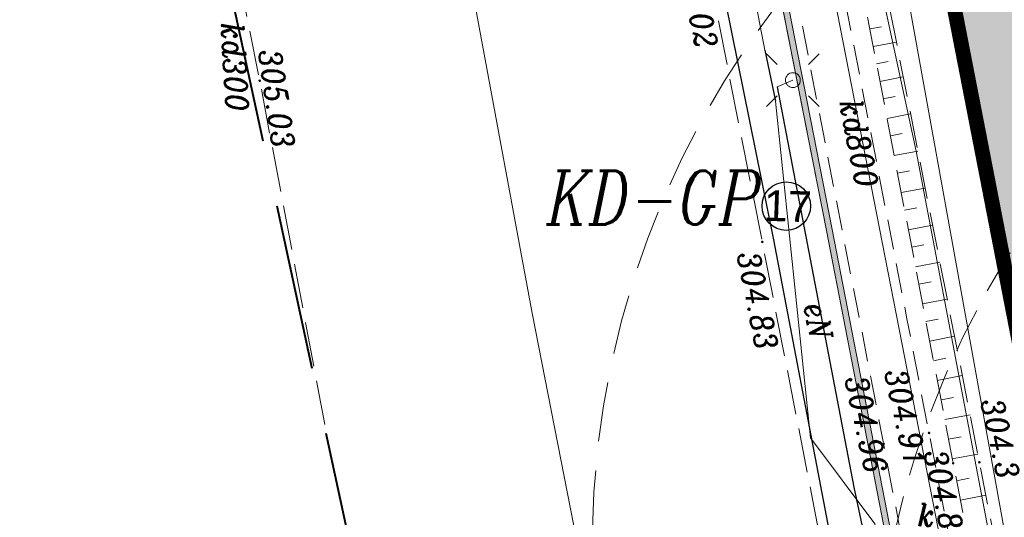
# Model space of a CAD drawing. Header units: metres. Extents: x 779 to 7046, y -512 to 9570.
# Tile 7 of 256: x 2139 to 2172, y -301 to -285. Entities that reach past the tile are written whole.
import ezdxf

# ---------------------------------------------------------------- set-up
doc = ezdxf.new("R2010")
doc.units = ezdxf.units.M
for name, pattern in [('0', [0]), ('1.5_0.5', [2, 1.5, -0.5]), ('BUBZ01-500', [1.75, 1.25, -0.5]), ('CENTER2', [1.125, 0.75, -0.125, 0.125, -0.125]), ('CIĄGłA', [0]), ('DASH', [0.75, 0.5, -0.25]), ('DASHEDX2', [38.1, 25.4, -12.7]), ('DGN Style 3', [7.83309, 5.595065, -2.238026]), ('mz1.0_0.5', [1.5, 1, -0.5])]:
    doc.linetypes.add(name, pattern=pattern)
for name, color, linetype, lineweight in [('219-działka ewidencyjna', 7, 'Continuous', 0), ('_a_obiekty', 250, 'Continuous', 30), ('AGP1_granica_opracow', 7, 'Continuous', 15), ('AGP1_HATCH', 7, 'Continuous', 5), ('AGP1_OPISY', 7, 'Continuous', 13), ('bariera drogowa ochronna (linia)', 7, 'Continuous', 0), ('BUBZ01', 7, 'Continuous', 0), ('BUBZ01_1', 7, 'Continuous', 0), ('chodnik (powierzchnia)', 7, 'Continuous', 0), ('ekran akustyczny (linia)', 7, 'Continuous', 0), ('jezdnia (powierzchnia)', 7, 'Continuous', 0), ('kanał technologiczny (linia)', 7, 'Continuous', 0), ('krawężnik (linia)', 7, 'Continuous', 0), ('latarnia (punkt)', 7, 'Continuous', 0), ('MPZP', 7, 'Continuous', 0), ('przewód elektroenergetyczny (linia)-SEPOD', 7, 'Continuous', 0), ('przewód elektroenergetyczny (linia)-SEPOD-Atr1', 7, 'Continuous', 0), ('przewód gazowy (linia)-SG', 7, 'Continuous', 0), ('przewód kanalizacyjny (linia)-SK', 7, 'Continuous', 0), ('przewód kanalizacyjny (linia)-SK-Atr1', 7, 'Continuous', 0), ('punkt wysokościowy sztuczny', 7, 'Continuous', 0), ('punkt wysokościowy sztuczny-Atr2', 7, 'Continuous', 0), ('RTPW01', 253, 'Continuous', 0), ('RTPW02', 7, 'Continuous', 0), ('rura ochronna - przewód elektroenergetyczny (linia)-SE', 7, 'Continuous', 0), ('właz okrągły - siec kanalizacyjna (punkt)-SK-Atr17', 7, 'Continuous', 0), ('Zakres', 7, 'Continuous', 0)]:
    doc.layers.add(name, color=color, linetype=linetype, lineweight=lineweight)
doc.styles.add('ARIAL', font='arial.ttf')
doc.styles.get("Standard").update_dxf_attribs({"font": 'arial.ttf'})
doc.styles.add('Style-ITALIC_1250', font='ITALIC_1250.shx')
doc.linetypes.add('KTOK01-500', pattern='A,1.75,[13,dgnlstyle-rozp_2013.shx,S=0.002778,R=0,X=0,Y=0],1.75', length=3.5)

# ---------------------------------------------------------------- blocks, each defined once
blk = doc.blocks.new('PW02')
at = {"linetype": 'Continuous', "lineweight": 13, "ltscale": 10}
h = blk.add_hatch(color=0, dxfattribs=at)
edge = h.paths.add_edge_path()
edge.add_arc((0, 0), 0.45, 0, 360)
blk = doc.blocks.new('SM01')
at = {"color": 0, "linetype": 'Continuous', "lineweight": 13, "ltscale": 10}
for p, q in [((-5.3, 5.31), (-8.83, 8.84)), ((5.31, 5.31), (8.84, 8.84)), ((-5.3, -5.3), (-8.83, -8.83)), ((5.31, -5.3), (8.84, -8.83))]:
    blk.add_line(p, q, dxfattribs=at)
blk.add_circle((0, 0), 2.5, dxfattribs=at)
blk = doc.blocks.new('RTPW02')
at = {"layer": 'RTPW02', "linetype": 'Continuous', "lineweight": 13}
h = blk.add_hatch(color=7, dxfattribs=at)
edge = h.paths.add_edge_path()
edge.add_arc((0, 0), 0.045, 0, 360)
blk = doc.blocks.new('RTPW01')
at = {"layer": 'RTPW01', "linetype": 'Continuous', "lineweight": 13, "true_color": 0x939598}
h = blk.add_hatch(color=252, dxfattribs=at)
edge = h.paths.add_edge_path()
edge.add_arc((0, 0), 0.045, 0, 360)
blk = doc.blocks.new('PZT MDCP podkład')
at = {"layer": '219-działka ewidencyjna', "color": 252, "linetype": 'Continuous', "lineweight": 13, "true_color": 0x939598, "flags": 128}
blk.add_lwpolyline([(2111.646, 46.316), (2103.976, 85.786)], dxfattribs=at)
at = {"layer": 'bariera drogowa ochronna (linia)', "color": 252, "linetype": 'KTOK01-500', "lineweight": 13, "true_color": 0x939598, "flags": 128}
blk.add_lwpolyline([(2084.646, 103.156), (2086.306, 94.146), (2088.056, 84.786), (2089.946, 74.546), (2091.886, 64.626), (2093.806, 54.736), (2095.766, 44.856), (2097.796, 35.206), (2099.926, 25.496), (2102.236, 15.946), (2104.896, 6.146), (2107.666, -3.744), (2109.796, -10.954), (2112.814, -19.835)], dxfattribs=at)
at = {"layer": 'BUBZ01', "color": 252, "linetype": 'BUBZ01-500', "lineweight": 13, "true_color": 0x939598, "flags": 128}
for points in [[(2112.363, 30.151), (2112.363, 30.151), (2108.065, 49.239), (2104.123, 69.486), (2099.983, 91.106), (2098.843, 96.593)], [(2098.843, 96.593), (2100.711, 91.294), (2105.006, 69.522), (2108.907, 49.77), (2112.363, 30.151)]]:
    blk.add_lwpolyline(points, dxfattribs=at)
at = {"layer": 'BUBZ01_1', "color": 252, "linetype": 'Continuous', "lineweight": 13, "true_color": 0x939598}
for p, q in [((2101.709, 84.195), (2101.321, 84.12)), ((2102.213, 83.681), (2101.434, 83.532)), ((2101.938, 83.019), (2101.546, 82.944)), ((2102.445, 82.506), (2101.659, 82.356)), ((2102.166, 81.843), (2101.772, 81.767)), ((2102.691, 81.257), (2101.899, 81.105)), ((2102.409, 80.593), (2102.011, 80.517)), ((2102.938, 80.008), (2102.138, 79.855)), ((2102.652, 79.344), (2102.251, 79.267)), ((2103.184, 78.76), (2102.377, 78.605)), ((2102.895, 78.094), (2102.49, 78.017)), ((2103.431, 77.511), (2102.617, 77.355)), ((2103.138, 76.845), (2102.729, 76.767)), ((2103.677, 76.262), (2102.856, 76.105)), ((2103.381, 75.595), (2102.969, 75.517)), ((2103.923, 75.013), (2103.095, 74.855)), ((2103.624, 74.346), (2103.208, 74.266)), ((2104.17, 73.764), (2103.335, 73.605)), ((2103.881, 73.023), (2103.462, 72.943)), ((2104.43, 72.442), (2103.588, 72.281)), ((2104.138, 71.7), (2103.715, 71.619)), ((2104.691, 71.12), (2103.842, 70.957)), ((2104.395, 70.377), (2103.969, 70.295)), ((2104.952, 69.798), (2104.095, 69.634)), ((2104.667, 68.983), (2104.238, 68.9)), ((2105.227, 68.407), (2104.366, 68.239))]:
    blk.add_line(p, q, dxfattribs=at)
at = {"layer": 'chodnik (powierzchnia)', "color": 252, "linetype": 'mz1.0_0.5', "lineweight": 13, "true_color": 0x939598, "flags": 128}
blk.add_lwpolyline([(2094.286, 107.736), (2095.496, 102.266), (2096.136, 99.116), (2097.046, 94.516), (2101.066, 73.846), (2102.576, 66.006), (2104.166, 58.036), (2105.666, 50.426), (2108.206, 38.126), (2109.856, 30.556), (2110.966, 25.356), (2112.896, 16.946), (2113.376, 16.626), (2113.866, 16.346), (2114.386, 16.096), (2114.916, 15.896), (2115.466, 15.726), (2116.016, 15.596), (2116.586, 15.506), (2117.156, 15.466), (2117.726, 15.456), (2118.296, 15.496), (2118.866, 15.576), (2119.426, 15.696), (2119.966, 15.856), (2120.506, 16.056), (2119.896, 17.836), (2118.716, 17.426), (2117.186, 17.296), (2115.196, 17.896), (2114.046, 18.856), (2112.546, 25.696), (2111.356, 31.136), (2109.736, 38.596), (2107.226, 50.456), (2105.686, 58.476), (2104.126, 66.306), (2102.566, 74.356), (2098.636, 94.616), (2097.546, 100.076), (2097.016, 102.526), (2095.816, 107.956), (2094.286, 107.736)], close=True, dxfattribs=at)
at = {"layer": 'ekran akustyczny (linia)', "color": 252, "linetype": 'Continuous', "lineweight": 13, "true_color": 0x939598, "flags": 128}
blk.add_lwpolyline([(2108.938, 32.611), (2105.527, 48.134), (2103.716, 57.467), (2101.986, 66.327), (2099.856, 77.327), (2097.976, 86.916), (2096.096, 96.547), (2095.016, 102.066)], dxfattribs=at)
at = {"layer": 'jezdnia (powierzchnia)', "color": 252, "linetype": '1.5_0.5', "lineweight": 13, "true_color": 0x939598, "flags": 128}
blk.add_lwpolyline([(2121.58, -17.44), (2121.58, -17.44), (2119.166, -10.314), (2116.966, -3.184), (2116.146, -0.544), (2113.326, 8.386), (2110.936, 17.476), (2110.246, 19.936), (2110.076, 20.316), (2109.986, 20.546), (2109.896, 20.776), (2109.816, 21.006), (2109.746, 21.246), (2109.686, 21.486), (2109.266, 21.386), (2107.936, 26.806), (2105.746, 36.806), (2103.466, 47.496), (2101.776, 56.146), (2099.886, 65.716), (2097.696, 76.946), (2095.716, 86.936), (2093.966, 96.096), (2092.736, 102.466), (2092.306, 104.766), (2077.106, 102.056), (2077.796, 98.156), (2078.256, 95.836), (2079.416, 89.206), (2080.776, 82.376), (2082.496, 73.286), (2083.117, 69.993)], dxfattribs=at)
at = {"layer": 'kanał technologiczny (linia)', "color": 252, "linetype": 'Continuous', "lineweight": 13, "true_color": 0x939598, "flags": 128}
blk.add_lwpolyline([(2076.829, 99.116), (2097.466, 101.996), (2098.496, 100.976), (2099.736, 94.596), (2102.876, 80.006), (2107.146, 57.576), (2110.276, 41.516), (2112.466, 30.966), (2113.936, 24.136), (2116.446, 18.576), (2123.106, -1.554), (2123.726, -2.874), (2127.703, -15.767)], dxfattribs=at)
at = {"layer": 'krawężnik (linia)', "color": 252, "linetype": 'Continuous', "lineweight": 30, "true_color": 0x939598, "flags": 128}
blk.add_lwpolyline([(2093.096, 102.556), (2094.326, 96.146), (2096.056, 87.026), (2098.076, 77.016), (2100.216, 65.776), (2102.096, 56.296), (2103.816, 47.516), (2106.076, 36.886), (2108.256, 26.916), (2109.346, 22.156)], dxfattribs=at)
at = {"layer": 'przewód elektroenergetyczny (linia)-SEPOD', "color": 252, "linetype": 'Continuous', "lineweight": 13, "true_color": 0x939598, "flags": 128}
for points in [[(2106.356, 40.386), (2105.736, 43.716), (2105.436, 46.026), (2104.516, 50.506), (2104.156, 52.386), (2101.886, 65.206), (2101.486, 67.446), (2099.316, 70.346), (2098.136, 81.686), (2097.786, 83.406), (2096.506, 90.086), (2096.166, 91.886), (2095.676, 95.236), (2095.396, 96.506), (2094.546, 99.866), (2077.358, 96.668)], [(2098.726, 82.396), (2098.196, 82.176), (2100.776, 68.676), (2104.106, 53.016), (2105.376, 45.336), (2105.876, 45.256), (2105.496, 44.696), (2108.296, 32.376), (2110.426, 23.156), (2111.766, 20.326), (2113.626, 18.346), (2115.156, 18.366)]]:
    blk.add_lwpolyline(points, dxfattribs=at)
at = {"layer": 'przewód gazowy (linia)-SG', "color": 252, "linetype": 'Continuous', "lineweight": 13, "true_color": 0x939598, "flags": 128}
blk.add_lwpolyline([(2110.066, 46.496), (2108.966, 50.806), (2107.826, 56.276), (2106.726, 62.346), (2105.166, 70.986), (2102.506, 85.726), (2101.076, 93.966)], dxfattribs=at)
at = {"layer": 'przewód kanalizacyjny (linia)-SK', "color": 252, "linetype": 'Continuous', "lineweight": 13, "true_color": 0x939598, "flags": 128}
blk.add_lwpolyline([(2096.906, 97.516), (2099.006, 90.916), (2103.716, 66.756), (2106.696, 52.086), (2109.736, 37.906)], dxfattribs=at)
at = {"layer": 'rura ochronna - przewód elektroenergetyczny (linia)-SE', "color": 252, "linetype": 'Continuous', "lineweight": 30, "true_color": 0x939598, "flags": 128}
for points in [[(2097.786, 83.406), (2098.136, 81.686)], [(2098.196, 82.176), (2100.776, 68.676), (2104.106, 53.016), (2105.376, 45.336)]]:
    blk.add_lwpolyline(points, dxfattribs=at)
at = {"layer": 'Zakres', "color": 252, "linetype": 'DGN Style 3', "lineweight": 40, "true_color": 0x939598, "flags": 128}
blk.add_lwpolyline([(2174.696, 172.586), (2130.246, 158.476), (2070.276, 140.136), (2076.276, 101.676), (2103.086, -22.494), (2224.436, 10.666), (2208.436, 67.156), (2203.276, 85.806), (2188.226, 134.806), (2174.696, 172.586)], close=True, dxfattribs=at)
at = {"layer": 'latarnia (punkt)', "color": 252, "linetype": 'Continuous', "lineweight": 13, "true_color": 0x939598, "xscale": 0.1, "yscale": 0.1, "zscale": 0.1}
blk.add_blockref('SM01', (2098.726, 82.396), dxfattribs=at)
at = {"layer": 'punkt wysokościowy sztuczny', "color": 252, "linetype": 'Continuous', "lineweight": 13, "true_color": 0x939598, "xscale": 0.1, "yscale": 0.1, "zscale": 0.1}
for p in [(2080.776, 82.376), (2097.696, 76.946)]:
    blk.add_blockref('PW02', p, dxfattribs=at)
at = {"layer": 'RTPW01', "color": 252, "linetype": 'Continuous', "lineweight": 13, "true_color": 0x939598}
for p in [(2104.123, 69.486), (2105.006, 69.522)]:
    blk.add_blockref('RTPW01', p, dxfattribs=at)
at = {"layer": 'RTPW02', "color": 252, "linetype": 'Continuous', "lineweight": 13, "true_color": 0x939598}
for p in [(2103.312, 70.509), (2101.781, 70.139)]:
    blk.add_blockref('RTPW02', p, dxfattribs=at)
at = {"layer": 'MPZP', "color": 252, "linetype": 'Continuous', "lineweight": 13, "true_color": 0x939598, "style": 'Style-ITALIC_1250', "width": 0.8}
blk.add_text('KD-GP', height=1.8, dxfattribs=at).set_placement((2090.432, 77.535))
at = {"layer": 'przewód elektroenergetyczny (linia)-SEPOD-Atr1', "color": 252, "lineweight": 13, "true_color": 0x939598, "insert": (2099.464, 74.893), "char_height": 0.75, "attachment_point": 4, "rotation": 280.82, "line_spacing_factor": 0.6}
blk.add_mtext('\\FITALIC_1250;\\H1x;\\W0.9;eN', dxfattribs=at)
at = {"layer": 'przewód kanalizacyjny (linia)-SK-Atr1', "color": 252, "lineweight": 13, "true_color": 0x939598, "char_height": 0.75, "attachment_point": 4, "line_spacing_factor": 0.6}
for s, insert, rotation in [('\\FITALIC_1250;\\H1x;\\W0.9;kd300', (2079.852, 84.339), 273.366), ('\\FITALIC_1250;\\H1x;\\W0.9;kd800', (2100.664, 81.743), 281.032)]:
    blk.add_mtext(s, dxfattribs=dict(at, insert=insert, rotation=rotation))
at = {"layer": 'punkt wysokościowy sztuczny-Atr2', "color": 252, "lineweight": 13, "true_color": 0x939598, "char_height": 0.75, "attachment_point": 1, "line_spacing_factor": 0.6}
for s, insert, rotation in [('\\FITALIC_1250;\\H1x;\\W0.9;305.02', (2095.546, 86.846), 281.31), ('\\FITALIC_1250;\\H1x;\\W0.9;305.03', (2081.476, 83.486), 278.289), ('\\FITALIC_1250;\\H1x;\\W0.9;304.83', (2097.586, 76.686), 281.103)]:
    blk.add_mtext(s, dxfattribs=dict(at, insert=insert, rotation=rotation))
at = {"layer": 'RTPW01', "color": 252, "linetype": 'Continuous', "lineweight": 13, "true_color": 0x939598, "style": 'Style-ITALIC_1250', "width": 0.9}
for s, p in [('304.3', (2105.05, 71.582)), ('304.8', (2103.139, 69.858))]:
    blk.add_text(s, height=0.75, rotation=282.233, dxfattribs=at).set_placement(p)
at = {"layer": 'RTPW02', "color": 252, "linetype": 'Continuous', "lineweight": 13, "true_color": 0x939598, "style": 'Style-ITALIC_1250', "width": 0.9}
for s, p in [('304.91', (2101.81, 72.57)), ('304.96', (2100.476, 72.35))]:
    blk.add_text(s, height=0.75, rotation=282.233, dxfattribs=at).set_placement(p)
at = {"layer": 'właz okrągły - siec kanalizacyjna (punkt)-SK-Atr17', "color": 252, "lineweight": 13, "true_color": 0x939598, "insert": (2102.926, 67.741), "char_height": 0.75, "attachment_point": 4, "line_spacing_factor": 0.6}
blk.add_mtext('\\FITALIC_1250;\\H1x;\\W0.9;k', dxfattribs=at)
blk = doc.blocks.new('Zbiornik LPG 20m3')
at = {"layer": '_a_obiekty', "color": 251, "linetype": 'DASH', "lineweight": 5, "ltscale": 4, "true_color": 0x636466}
blk.add_lwpolyline([(2696.092, 576.319), (2700.983, 570.986, -0.414214), (2699.15, 528.6), (2697.676, 527.248, -0.414214), (2655.289, 529.081), (2650.398, 534.414, -0.414214), (2652.231, 576.801), (2653.705, 578.152, -0.414214), (2696.092, 576.319)], format="xyb", dxfattribs=at)

msp = doc.modelspace()

# ---------------------------------------------------------------- hatches: boundary and pattern name
at = {"layer": 'AGP1_HATCH', "lineweight": 15, "transparency": 33554625}
h = msp.add_hatch(dxfattribs=at)
h.set_pattern_fill('GRASS', color=64, scale=0.02, angle=24.61093)
edge = h.paths.add_edge_path()
edge.add_line((2201.155, -232.06), (2187.755, -236.764))
edge.add_line((2187.755, -236.764), (2189.333, -245.236))
edge.add_line((2189.333, -245.236), (2200.149, -243.221))
edge.add_line((2200.149, -243.221), (2200.649, -243.128))
edge.add_arc((2201.59, -248.191), 5.15, 21.5178, 100.535, ccw=False)
edge.add_line((2206.381, -246.302), (2206.676, -247.049))
edge.add_line((2206.676, -247.049), (2210.151, -255.863))
edge.add_line((2210.151, -255.863), (2213.734, -264.952))
edge.add_line((2213.734, -264.952), (2217.79, -275.238))
edge.add_line((2217.79, -275.238), (2215.443, -266.969))
edge.add_line((2215.443, -266.969), (2207.465, -246.73))
edge.add_line((2207.465, -246.73), (2201.155, -232.06))
h.paths.add_polyline_path([(2193.681, -336.48), (2194.272, -339.788), (2190.669, -340.432), (2190.078, -337.124)], flags=16)
h.paths.add_polyline_path([(2174.949, -253.204), (2174.18, -249.075), (2176.736, -248.599), (2177.505, -252.728)], flags=16)
h.paths.add_polyline_path([(2213.207, -340.386), (2212.586, -338.847), (2213.476, -338.488), (2214.097, -340.027)], flags=16)
h.paths.add_polyline_path([(2215.035, -268.25), (2214.426, -266.706), (2215.04, -266.464), (2215.649, -268.008)], flags=17)
edge = h.paths.add_edge_path()
edge.add_line((2222.136, -341.015), (2223.664, -341.192))
edge.add_line((2223.664, -341.192), (2227.521, -342.29))
edge.add_line((2227.521, -342.29), (2233.308, -344.457))
edge.add_line((2233.308, -344.457), (2237.862, -347.858))
edge.add_line((2237.862, -347.858), (2239.041, -348.66))
edge.add_line((2239.041, -348.66), (2233.605, -326.01))
edge.add_line((2233.605, -326.01), (2228.175, -303.9))
edge.add_line((2228.175, -303.9), (2222.495, -286.13))
edge.add_line((2222.495, -286.13), (2217.355, -271.82))
edge.add_line((2217.355, -271.82), (2215.443, -266.969))
edge.add_line((2215.443, -266.969), (2217.79, -275.238))
edge.add_line((2217.79, -275.238), (2221.381, -285.279))
edge.add_line((2221.381, -285.279), (2223.235, -291.356))
edge.add_line((2223.235, -291.356), (2227.886, -315.161))
edge.add_arc((2212.625, -317.085), 15.382, -38.1613, 7.187, ccw=False)
edge.add_arc((2211.041, -315.811), 17.415, 289.8521, 321.7651, ccw=False)
edge.add_line((2216.955, -332.191), (2213.092, -333.5))
edge.add_arc((2214.563, -337.058), 3.851, 112.4496, 197.8856)
edge.add_line((2210.898, -338.241), (2211.273, -339.403))
edge.add_arc((2213.414, -338.797), 2.225, 195.8025, 221.5125)
edge.add_arc((2213.798, -338.871), 2.483, 214.3489, 282.1039)
edge.add_line((2214.319, -341.299), (2219.145, -339.35))
edge.add_line((2219.145, -339.35), (2222.136, -341.015))
edge = h.paths.add_edge_path()
edge.add_line((2182.307, -273.042), (2181.363, -273.218))
edge.add_line((2181.363, -273.218), (2181.059, -271.586))
edge.add_line((2181.059, -271.586), (2182.003, -271.411))
edge.add_line((2182.003, -271.411), (2178.489, -252.545))
edge.add_line((2178.489, -252.545), (2177.505, -252.728))
edge.add_line((2177.505, -252.728), (2176.736, -248.599))
edge.add_line((2176.736, -248.599), (2177.719, -248.416))
edge.add_line((2177.719, -248.416), (2177.536, -247.433))
edge.add_line((2177.536, -247.433), (2178.519, -247.25))
edge.add_line((2178.519, -247.25), (2189.329, -245.236))
edge.add_line((2189.329, -245.236), (2187.755, -236.764))
edge.add_line((2187.755, -236.764), (2168.625, -243.48))
edge.add_line((2168.625, -243.48), (2167.595, -243.84))
edge.add_line((2167.595, -243.84), (2162.625, -245.59))
edge.add_line((2162.625, -245.59), (2166.545, -265.88))
edge.add_line((2166.545, -265.88), (2169.935, -283.36))
edge.add_line((2169.935, -283.36), (2178.195, -325.93))
edge.add_line((2178.195, -325.93), (2182.565, -325.84))
edge.add_line((2182.565, -325.84), (2182.575, -329.03))
edge.add_line((2182.575, -329.03), (2179.045, -329.11))
edge.add_line((2179.045, -329.11), (2179.735, -331.25))
edge.add_line((2179.735, -331.25), (2185.555, -348.24))
edge.add_line((2185.555, -348.24), (2190.115, -350.95))
edge.add_line((2190.115, -350.95), (2195.595, -348.85))
edge.add_line((2195.595, -348.85), (2198.507, -347.682))
edge.add_arc((2192.413, -339.706), 10.037, 307.382, 339.7888)
edge.add_arc((2172.677, -334.532), 30.409, 343.4897, 347.8328)
edge.add_arc((2184.654, -337.353), 18.108, 348.5707, 353.3645)
edge.add_arc((2197.523, -339.13), 5.127, 356.4696, 372.8519)
edge.add_line((2202.522, -337.989), (2202.397, -337.364))
edge.add_line((2202.397, -337.364), (2201.307, -334.819))
edge.add_arc((2194.588, -338.265), 7.552, 27.1534, 42.1704)
edge.add_line((2200.185, -333.195), (2197.757, -330.782))
edge.add_arc((2203.598, -324.846), 8.328, 205.1136, 225.4611, ccw=False)
edge.add_arc((2210.401, -321.909), 15.736, 194.5839, 204.2825, ccw=False)
edge.add_line((2195.172, -325.872), (2193.015, -315.931))
edge.add_line((2193.015, -315.931), (2192.172, -311.386))
edge.add_line((2192.172, -311.386), (2189.32, -311.916))
edge.add_line((2189.32, -311.916), (2188.259, -306.214))
edge.add_line((2188.259, -306.214), (2191.115, -305.682))
edge.add_line((2191.115, -305.682), (2190.754, -303.349))
edge.add_arc((2197.626, -302.806), 6.894, 137.4766, 184.5106, ccw=False)
edge.add_arc((2192.177, -297.809), 0.5, 317.4766, 342.905)
edge.add_arc((2191.651, -297.647), 1.05, 342.905, 381.532)
edge.add_line((2192.628, -297.262), (2185.882, -298.518))
edge.add_line((2185.882, -298.518), (2183.725, -286.938))
edge.add_line((2183.725, -286.938), (2184.856, -286.727))
edge.add_line((2184.856, -286.727), (2182.307, -273.042))
h.paths.add_polyline_path([(2218.228, -303.855), (2219.86, -303.551), (2219.981, -304.2), (2218.349, -304.504)], flags=16)
edge = h.paths.add_edge_path(flags=17)
edge.add_arc((2219.786, -319.83), 0.238, 186.5183, 320.5347)
edge.add_arc((2205.889, -312.511), 15.94, 332.0536, 352.5318)
edge.add_arc((2192.079, -311.841), 29.741, 354.7101, 368.2708)
edge.add_line((2221.511, -307.563), (2220.643, -303.117))
edge.add_arc((2219.03, -303.699), 1.714, 19.815, 190.7787)
edge.add_line((2217.346, -304.019), (2217.675, -305.833))
edge.add_line((2217.675, -305.833), (2219.052, -313.206))
edge.add_arc((2158.761, -321.061), 60.801, 1.1345, 7.42259, ccw=False)
at = {"layer": 'AGP1_HATCH', "true_color": 0xf8991e, "transparency": 33554579}
h = msp.add_hatch(color=30, dxfattribs=at)
h.dxf.hatch_style = 1
h.paths.add_polyline_path([(2160.975, -267.08), (2162.055, -272.6), (2163.935, -282.23), (2165.815, -291.82), (2167.945, -302.82), (2169.675, -311.68), (2171.485, -321.013), (2174.896, -336.536), (2175.091, -336.493), (2171.681, -320.972), (2169.871, -311.642), (2168.141, -302.782), (2166.011, -291.782), (2164.131, -282.192), (2162.251, -272.562), (2161.171, -267.042)])

# ---------------------------------------------------------------- linework, layer by layer
at = {"color": 18, "linetype": 'CIĄGłA', "lineweight": 5, "true_color": 0x000000}
msp.add_lwpolyline([(2160.975, -267.08), (2162.055, -272.6), (2163.935, -282.23), (2165.815, -291.82), (2167.945, -302.82), (2169.675, -311.68), (2171.485, -321.013), (2174.896, -336.536), (2175.091, -336.493), (2171.681, -320.972), (2169.871, -311.642), (2168.141, -302.782), (2166.011, -291.782), (2164.131, -282.192), (2162.251, -272.562), (2161.171, -267.042)], close=True, dxfattribs=at)
at = {"color": 5, "linetype": 'DASHEDX2', "lineweight": 13, "ltscale": 0.1}
msp.add_circle((2180.533, -275.953), 70, dxfattribs=at)
at = {"layer": '_a_obiekty', "color": 251, "linetype": 'DASH', "lineweight": 5, "ltscale": 3, "true_color": 0x636466, "elevation": 0}
msp.add_lwpolyline([(2167.885, -314.03), (2168.396, -316.775, 0.414214), (2203.372, -340.788), (2203.962, -340.678, 0.414214), (2227.975, -305.702), (2227.465, -302.957, 0.414214), (2192.489, -278.944), (2191.899, -279.053, 0.414214)], format="xyb", close=True, dxfattribs=at)
at = {"layer": 'AGP1_granica_opracow', "color": 5, "linetype": 'CENTER2', "lineweight": 9, "ltscale": 5, "const_width": 0.5}
msp.add_lwpolyline([(2201.155, -232.06), (2168.625, -243.48), (2167.595, -243.84), (2162.625, -245.59), (2166.545, -265.88), (2169.935, -283.36), (2178.195, -325.93)], dxfattribs=at)
at = {"layer": 'AGP1_OPISY', "linetype": 'Continuous', "lineweight": 30}
msp.add_circle((2164.463, -290.995), 0.817, dxfattribs=at)

# ---------------------------------------------------------------- block references
at = {"color": 18, "linetype": 'CIĄGłA', "lineweight": 5, "true_color": 0x000000}
msp.add_blockref('PZT MDCP podkład', (65.959, -369.147), dxfattribs=at)
at = {"color": 18, "linetype": '0', "lineweight": 5, "true_color": 0x000000, "rotation": 328.0046700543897}
msp.add_blockref('Zbiornik LPG 20m3', (-372.51, 643.088), dxfattribs=at)

# ---------------------------------------------------------------- texts
at = {"layer": 'AGP1_OPISY', "linetype": 'Continuous', "lineweight": 30, "insert": (2163.726, -290.451), "char_height": 1.0368, "width": 0.84164, "attachment_point": 1, "rotation": 358.0606, "style": 'ARIAL'}
msp.add_mtext('17', dxfattribs=at)

doc.saveas('drawing.dxf')
